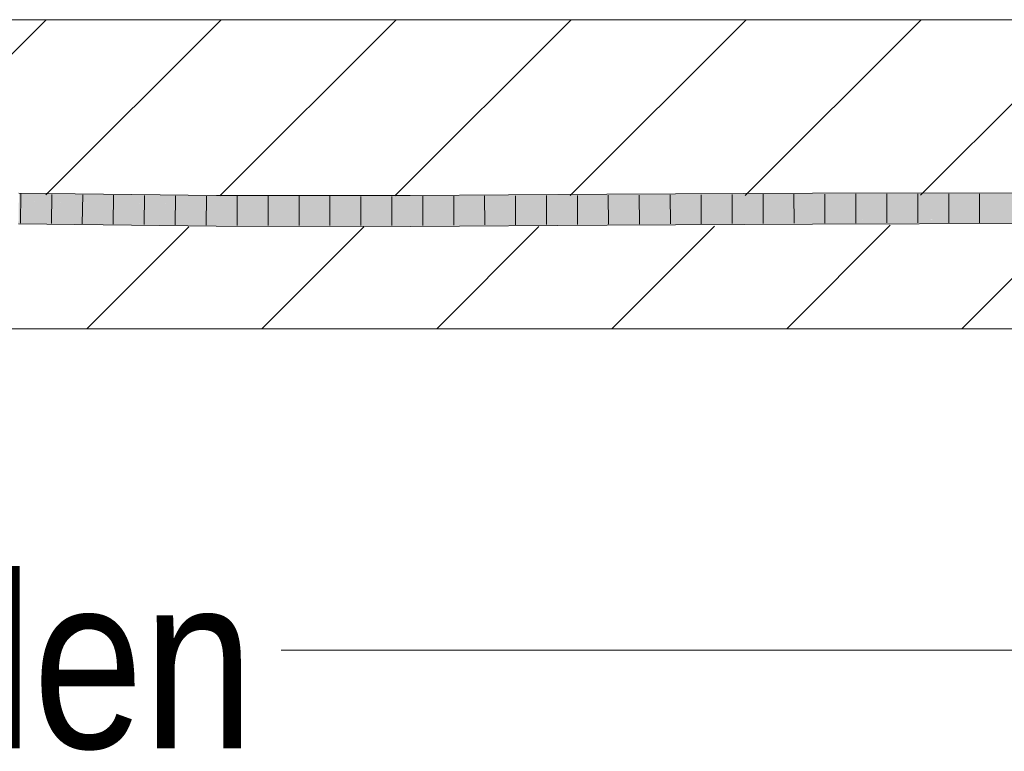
# Model space of a CAD drawing. Extents: x -720 to 300, y 62 to 1162.
# Tile 180 of 256: x 222.49 to 230.45, y 724.35 to 730.27. Entities that reach past the tile are written whole.
import ezdxf
from ezdxf.lldxf.tags import DXFTag

# ---------------------------------------------------------------- set-up
doc = ezdxf.new("R2010")
doc.units = 0
doc.layers.get('0').update_dxf_attribs({"lineweight": 13})
for name, color, linetype, lineweight, true_color in [('E_Detail_Beschriftung', 7, 'Continuous', 13, 0x009900), ('E_Detail_Wandschraffur', 7, 'Continuous', 5, 0xc0c0c0), ('E_Leerrohr 25-A06G93Y08I', 7, 'Continuous', 9, 0xff8000), ('E_Leerrohr 25-Shading', 7, 'Continuous', 9, 0xff8000)]:
    doc.layers.add(name, color=color, linetype=linetype, lineweight=lineweight, true_color=true_color)
doc.layers.add('E_Detail_Linie_Text_Bem', color=7, linetype='Continuous', lineweight=13)
doc.styles.get("Standard").update_dxf_attribs({"font": 'ARIALN.TTF'})
tags = doc.linetypes.add('fein_strichliert', pattern=[4, 1, -2, 1]).pattern_tags.tags
tags[8:9] = [DXFTag(74, 4), DXFTag(75, 0), DXFTag(340, '0'), DXFTag(46, 0.0), DXFTag(50, 0.0), DXFTag(44, 0.0), DXFTag(45, 0.0)]
tags[6:7] = [DXFTag(74, 4), DXFTag(75, 0), DXFTag(340, '0'), DXFTag(46, 0.0), DXFTag(50, 0.0), DXFTag(44, 0.0), DXFTag(45, 0.0)]
tags[4:5] = [DXFTag(74, 4), DXFTag(75, 0), DXFTag(340, '0'), DXFTag(46, 0.0), DXFTag(50, 0.0), DXFTag(44, 0.0), DXFTag(45, 0.0)]

# ---------------------------------------------------------------- blocks, each defined once
blk = doc.blocks.new('Shading-A06G93SJ8I', base_point=(174.2882, 726.756))
at = {"layer": 'E_Leerrohr 25-Shading', "color": 43, "true_color": 0xd7ab7f}
for points in [[(224.0805, 728.8348), (224.0806, 728.8509), (222.4852, 728.849), (222.4856, 728.8694)], [(228.8977, 728.8552), (228.8976, 728.8691), (227.2366, 728.8449), (227.2365, 728.8591)], [(230.6807, 728.8594), (230.6807, 728.8719), (228.8977, 728.8552), (228.8976, 728.8691)], [(222.4849, 728.8328), (224.0803, 728.8143), (222.4852, 728.849), (224.0805, 728.8348)], [(224.0803, 728.8143), (225.6475, 728.8136), (224.0805, 728.8348), (225.6475, 728.8358)], [(225.6475, 728.8358), (225.6474, 728.8502), (224.0805, 728.8348), (224.0806, 728.8509)], [(227.2366, 728.8449), (227.2365, 728.8591), (225.6475, 728.8358), (225.6474, 728.8502)], [(225.6475, 728.8136), (227.2367, 728.8224), (225.6475, 728.8358), (227.2366, 728.8449)], [(227.2367, 728.8224), (228.8978, 728.8325), (227.2366, 728.8449), (228.8977, 728.8552)], [(228.8978, 728.8325), (230.6806, 728.8353), (228.8977, 728.8552), (230.6807, 728.8594)], [(222.4812, 728.6195), (224.079, 728.6009), (222.4814, 728.6331), (224.0791, 728.6152)], [(222.4814, 728.6331), (223.2946, 728.624), (222.4819, 728.6561), (223.2946, 728.6467)], [(223.2946, 728.624), (224.0791, 728.6152), (223.2946, 728.6467), (224.0793, 728.6375)], [(225.648, 728.6189), (225.648, 728.6368), (224.0791, 728.6152), (224.0793, 728.6375)], [(227.2378, 728.6341), (227.2377, 728.6457), (225.648, 728.6189), (225.648, 728.6368)], [(225.6481, 728.6002), (227.2379, 728.6091), (225.648, 728.6189), (227.2378, 728.6341)], [(228.8985, 728.6509), (228.8984, 728.6557), (227.2378, 728.6341), (227.2377, 728.6457)], [(227.2379, 728.6091), (228.8986, 728.6191), (227.2378, 728.6341), (228.8985, 728.6509)], [(228.8985, 728.6509), (230.133, 728.6569), (228.8984, 728.6557), (229.0994, 728.656)], [(228.8986, 728.6191), (230.3975, 728.6581), (228.8985, 728.6509)], [(228.8986, 728.6191), (230.6801, 728.6219), (230.3975, 728.6581), (230.6802, 728.6586)], [(230.133, 728.6569), (230.3975, 728.6581), (229.0994, 728.656)], [(224.079, 728.6009), (225.6481, 728.6002), (224.0791, 728.6152), (225.648, 728.6189)]]:
    blk.add_solid(points, dxfattribs=at)
at = {"layer": 'E_Leerrohr 25-Shading', "color": 31, "true_color": 0xfabd7f}
for points in [[(222.4844, 728.8), (222.4834, 728.7444), (223.295, 728.7897), (223.2947, 728.735)], [(222.4844, 728.8), (224.0801, 728.7798), (222.4849, 728.8328), (224.0802, 728.7903)], [(224.0802, 728.7903), (224.0803, 728.8143), (222.4849, 728.8328)], [(223.2947, 728.735), (224.0798, 728.7259), (223.295, 728.7897), (224.0801, 728.7798)], [(224.0801, 728.7798), (224.5665, 728.7763), (224.0802, 728.7903)], [(224.5665, 728.7763), (224.0803, 728.8143), (224.0802, 728.7903)], [(224.0803, 728.8143), (224.5665, 728.7763), (225.6476, 728.7925), (225.6476, 728.7686)], [(224.0803, 728.8143), (225.6476, 728.7925), (225.6475, 728.8136)], [(227.2368, 728.811), (227.2367, 728.8224), (225.6475, 728.8136)], [(225.6476, 728.7925), (227.237, 728.7684), (225.6475, 728.8136), (227.2368, 728.811)], [(225.6476, 728.7686), (227.237, 728.7621), (225.6476, 728.7925), (227.237, 728.7684)], [(227.2367, 728.8224), (227.34, 728.8108), (228.8978, 728.8325), (228.8979, 728.808)], [(227.34, 728.8108), (227.2367, 728.8224), (227.2368, 728.811)], [(227.237, 728.7684), (227.7892, 728.7599), (227.2368, 728.811), (227.34, 728.8108)], [(227.34, 728.8108), (227.7892, 728.7599), (228.8979, 728.808), (228.8981, 728.7556)], [(228.8978, 728.8325), (229.3314, 728.8076), (230.6806, 728.8353), (230.6806, 728.8065)], [(229.3314, 728.8076), (228.8978, 728.8325), (228.8979, 728.808)], [(228.8981, 728.7556), (230.398, 728.7465), (228.8979, 728.808), (229.3314, 728.8076)], [(229.3314, 728.8076), (230.398, 728.7465), (230.6806, 728.8065), (230.6804, 728.7469)], [(224.0793, 728.6375), (224.0798, 728.7259), (222.4819, 728.6561), (222.4834, 728.7444)], [(225.648, 728.6368), (225.6478, 728.7252), (224.0793, 728.6375), (224.0798, 728.7259)], [(224.0798, 728.7259), (225.6478, 728.7252), (224.0801, 728.7798), (225.6476, 728.7686)], [(225.6478, 728.7252), (227.2372, 728.7341), (225.6476, 728.7686), (227.237, 728.7621)], [(227.2377, 728.6457), (227.2372, 728.7341), (225.648, 728.6368), (225.6478, 728.7252)], [(227.237, 728.7621), (227.7892, 728.7599), (227.237, 728.7684)], [(227.2372, 728.7341), (228.8981, 728.7441), (227.237, 728.7621), (228.8981, 728.7556)], [(228.8984, 728.6557), (228.8981, 728.7441), (227.2377, 728.6457), (227.2372, 728.7341)], [(228.8981, 728.7441), (230.398, 728.7465), (228.8981, 728.7556)], [(228.8984, 728.6557), (230.3975, 728.6581), (228.8981, 728.7441), (230.398, 728.7465)], [(230.3975, 728.6581), (230.6802, 728.6586), (230.398, 728.7465), (230.6804, 728.7469)]]:
    blk.add_solid(points, dxfattribs=at)
blk = doc.blocks.new('Referenz-A06G93Y68I')
at = {"layer": 'E_Detail_Linie_Text_Bem', "linetype": 'Continuous', "ltscale": 0.13}
for p, q in [((192.4236, 730.2717), (252.4016, 730.2717)), ((252.4016, 727.7717), (204.4236, 727.7717))]:
    blk.add_line(p, q, dxfattribs=at)
at = {"layer": 'E_Detail_Linie_Text_Bem', "color": 0, "linetype": 'Continuous', "ltscale": 0.13}
blk.add_line((233.4506, 725.1734), (224.6053, 725.1734), dxfattribs=at)
at = {"layer": 'E_Detail_Wandschraffur', "linetype": 'ByBlock', "ltscale": 0.13}
for p, q in [((221.3463, 728.9133), (222.7047, 730.2717)), ((224.1079, 728.8465), (225.5331, 730.2717)), ((226.9389, 728.8491), (228.3615, 730.2717)), ((229.77, 728.8517), (231.19, 730.2717)), ((223.0331, 727.7717), (223.8569, 728.5955)), ((225.8615, 727.7717), (226.6879, 728.5981)), ((228.69, 727.7717), (229.527, 728.6088))]:
    blk.add_line(p, q, dxfattribs=at)
at = {"layer": 'E_Detail_Wandschraffur', "linetype": 'fein_strichliert', "ltscale": 0.13}
for p, q in [((222.7033, 728.8561), (224.1189, 730.2717)), ((225.5234, 728.8478), (226.9473, 730.2717)), ((228.3545, 728.8504), (229.7758, 730.2717)), ((224.4473, 727.7717), (225.2724, 728.5968)), ((227.2758, 727.7717), (228.1059, 728.6018)), ((230.1042, 727.7717), (230.9425, 728.61))]:
    blk.add_line(p, q, dxfattribs=at)
at = {"layer": 'E_Leerrohr 25-A06G93Y08I', "linetype": 'Continuous', "ltscale": 0.13}
for p, q in [((224.0806, 728.8509), (222.4856, 728.8694)), ((228.8976, 728.8691), (227.2365, 728.8591)), ((230.6807, 728.872), (228.8976, 728.8691)), ((230.2488, 728.8638), (230.2486, 728.6288)), ((222.5009, 728.8618), (222.4968, 728.6268)), ((222.7507, 728.8589), (222.747, 728.6239)), ((223.0005, 728.856), (222.9972, 728.621)), ((223.2502, 728.8531), (223.2474, 728.6181)), ((223.5, 728.8502), (223.4976, 728.6152)), ((223.7498, 728.8473), (223.7478, 728.6123)), ((223.9996, 728.8444), (223.998, 728.6094)), ((225.6474, 728.8502), (224.0806, 728.8509)), ((224.2494, 728.8433), (224.2482, 728.6083)), ((224.4992, 728.8432), (224.4983, 728.6082)), ((224.749, 728.8431), (224.7485, 728.6081)), ((224.9989, 728.843), (224.9986, 728.608)), ((225.2487, 728.8429), (225.2488, 728.6079)), ((225.4986, 728.8428), (225.499, 728.6078)), ((227.2365, 728.8591), (225.6474, 728.8502)), ((225.7484, 728.8433), (225.7491, 728.6083)), ((225.9984, 728.8447), (225.9991, 728.6097)), ((226.2483, 728.8461), (226.2492, 728.6111)), ((226.4982, 728.8475), (226.4993, 728.6125)), ((226.7482, 728.8488), (226.7493, 728.6138)), ((226.9981, 728.8502), (226.9994, 728.6152)), ((227.2481, 728.8516), (227.2494, 728.6166)), ((227.4981, 728.8531), (227.4994, 728.6181)), ((227.7481, 728.8546), (227.7493, 728.6196)), ((227.9982, 728.8561), (227.9993, 728.6212)), ((228.2482, 728.8577), (228.2493, 728.6227)), ((228.4982, 728.8592), (228.4992, 728.6242)), ((228.7483, 728.8607), (228.7492, 728.6257)), ((228.9983, 728.8617), (228.9991, 728.6267)), ((229.2484, 728.8621), (229.249, 728.6271)), ((229.4985, 728.8625), (229.4989, 728.6275)), ((229.7486, 728.8629), (229.7488, 728.6279)), ((229.9987, 728.8634), (229.9987, 728.6284)), ((224.079, 728.6009), (222.4812, 728.6195)), ((225.6481, 728.6002), (224.079, 728.6009)), ((227.2379, 728.6091), (225.6481, 728.6002)), ((228.8986, 728.6191), (227.2379, 728.6091)), ((230.6801, 728.622), (228.8986, 728.6191))]:
    blk.add_line(p, q, dxfattribs=at)
at = {"layer": 'E_Detail_Beschriftung', "linetype": 'Continuous', "ltscale": 0.13, "insert": (217.6956, 725.779), "char_height": 1.4, "attachment_point": 1}
blk.add_mtext('{\\fArial Narrow;Endtüllen}', dxfattribs=at)

msp = doc.modelspace()

# ---------------------------------------------------------------- block references
at = {"color": 8, "lineweight": 25, "ltscale": 0.25, "true_color": 0x808080}
msp.add_blockref('Referenz-A06G93Y68I', (0, 0), dxfattribs=at)
msp.add_blockref('Shading-A06G93SJ8I', (174.2882, 726.756))

doc.saveas('drawing.dxf')
